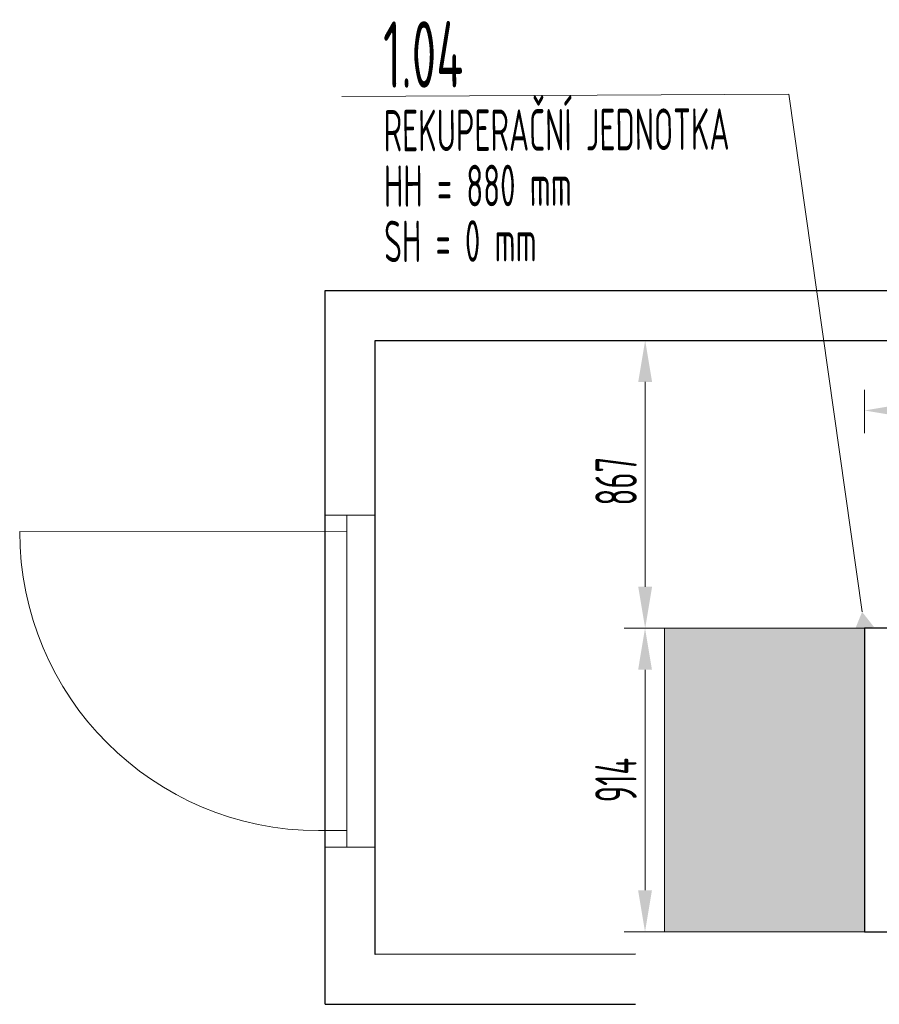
# Model space of a CAD drawing. Header units: millimetres. Extents: x -118717 to 8962, y 22910 to 145283.
# Tile 159 of 193: x -35805 to -33218, y 109279 to 112244. Entities that reach past the tile are written whole.
import ezdxf

# ---------------------------------------------------------------- set-up
doc = ezdxf.new("R2010")
doc.units = ezdxf.units.MM
doc.linetypes.add('phl_thick', pattern=[0])
for name, color, linetype, lineweight in [('UT_KOTY - DIMENZE', 7, 'Continuous', 5), ('VZT_21 ZAŘÍZENÍ - OBRYS', 1, 'Continuous', 30), ('VZT_23 ZAŘÍZENÍ - SERVISNÍ PROSTOR', 8, 'Continuous', 5), ('VZT_50 POPIS - OBECNE', 7, 'Continuous', 13)]:
    doc.layers.add(name, color=color, linetype=linetype, lineweight=lineweight)
doc.styles.add('ISOCP 2.5', font='isocp.shx', dxfattribs={"width": 0.6, "height": 2.5})
doc.styles.add('ISOCP 4.0', font='isocp.shx', dxfattribs={"width": 0.6, "height": 4})

# ---------------------------------------------------------------- blocks, each defined once
blk = doc.blocks.new('_DatumFilled')
at = {"color": 0}
blk.add_solid([(0, 0.577), (-1, 0), (0, -0.577)], dxfattribs=at)

msp = doc.modelspace()

# ---------------------------------------------------------------- hatches: boundary and pattern name
at = {"layer": 'VZT_23 ZAŘÍZENÍ - SERVISNÍ PROSTOR'}
h = msp.add_hatch(color=256, dxfattribs=at)
h.dxf.hatch_style = 1
h.paths.add_polyline_path([(-33262.3, 109497.2), (-33262.3, 110411.4), (-33864.1, 110411.4), (-33864.1, 109497.2)])

# ---------------------------------------------------------------- linework, layer by layer
for p, q in [((-34885.1, 109278.9), (-34885.1, 111428.3)), ((-34885.1, 111428.3), (-32363.8, 111428.3)), ((-34735.1, 109428.9), (-34735.1, 111278.3)), ((-34735.1, 111278.3), (-32513.8, 111278.3)), ((-33951.4, 109429.5), (-34735.1, 109428.9)), ((-34885.1, 109278.9), (-33951.3, 109279.7))]:
    msp.add_line(p, q)
at = {"layer": 'UT_KOTY - DIMENZE'}
for p, q in [((-33291.1, 111278.3), (-33984.8, 111278.3)), ((-33922.3, 110536.4), (-33922.3, 111153.3)), ((-33262.3, 110999.2), (-33262.3, 111129.9)), ((-33324.9, 110411.4), (-33985.2, 110411.4)), ((-33324.9, 110411.4), (-33984.8, 110411.4)), ((-33922.7, 109622.2), (-33922.7, 110286.4)), ((-33324.9, 109497.2), (-33985.2, 109497.2))]:
    msp.add_line(p, q, dxfattribs=at)
for points in [[(-33943.2, 111153.3), (-33901.5, 111153.3), (-33922.3, 111278.3)], [(-33137.3, 111088.2), (-33137.3, 111046.6), (-33262.3, 111067.4)], [(-33943.2, 110536.4), (-33901.5, 110536.4), (-33922.3, 110411.4)], [(-33943.5, 110286.4), (-33901.8, 110286.4), (-33922.7, 110411.4)], [(-33943.5, 109622.2), (-33901.8, 109622.2), (-33922.7, 109497.2)]]:
    msp.add_solid(points, dxfattribs=at)
at = {"layer": 'VZT_21 ZAŘÍZENÍ - OBRYS'}
msp.add_lwpolyline([(-33174.9, 110411.4), (-33262.3, 110411.4), (-33262.3, 109497.2), (-33174.9, 109497.2)], dxfattribs=at)
at = {"layer": 'VZT_23 ZAŘÍZENÍ - SERVISNÍ PROSTOR'}
msp.add_lwpolyline([(-33262.3, 109497.2), (-33864.1, 109497.2), (-33864.1, 110411.4), (-33262.3, 110411.4)], dxfattribs=at)
at = {"layer": 'VZT_50 POPIS - OBECNE', "linetype": 'phl_thick'}
for p, q in [((-34885.1, 109751.9), (-34885.1, 110752.1)), ((-34885.1, 110752.1), (-34735, 110752.1)), ((-34820, 109751.9), (-34820, 110752.1)), ((-34735, 110752.1), (-34735, 109751.9)), ((-34820, 110702), (-35804.9, 110702.6)), ((-34905.5, 109802.1), (-34820, 109802.1)), ((-34735, 109751.9), (-34885.1, 109751.9))]:
    msp.add_line(p, q, dxfattribs=at)
at = {"layer": 'VZT_50 POPIS - OBECNE'}
for points in [[(-34835.1, 112013.4), (-33489.4, 112020.4)], [(-34835.1, 112013.4), (-34835.1, 112013.4)], [(-33269.3, 110460.9), (-33489.4, 112020.4)]]:
    msp.add_lwpolyline(points, dxfattribs=at)
at = {"layer": 'VZT_50 POPIS - OBECNE', "linetype": 'phl_thick'}
msp.add_arc((-34904.9, 110702.1), 900, 179.9625, 269.9625, dxfattribs=at)

# ---------------------------------------------------------------- block references
at = {"layer": 'VZT_50 POPIS - OBECNE', "linetype": 'phl_thick', "xscale": 50, "yscale": 50, "zscale": 50, "rotation": 278.0326476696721}
msp.add_blockref('_DatumFilled', (-33262.3, 110411.4), dxfattribs=at)

# ---------------------------------------------------------------- texts
at = {"layer": 'UT_KOTY - DIMENZE', "char_height": 125, "attachment_point": 5, "rotation": 90, "style": 'ISOCP 2.5'}
for s, insert in [('867', (-34009.8, 110854.5)), ('914', (-34010.2, 109954.3))]:
    msp.add_mtext(s, dxfattribs=dict(at, insert=insert))
at = {"layer": 'VZT_50 POPIS - OBECNE', "linetype": 'phl_thick', "insert": (-34711.3, 112239), "char_height": 200, "attachment_point": 1, "rotation": 0.2997, "line_spacing_factor": 0.8, "style": 'ISOCP 4.0'}
msp.add_mtext('1.04\\P{\\H0.625x;REKUPERAČNÍ JEDNOTKA\\PHH = 880 mm\\PSH = 0 mm}', dxfattribs=at)

doc.saveas('drawing.dxf')
